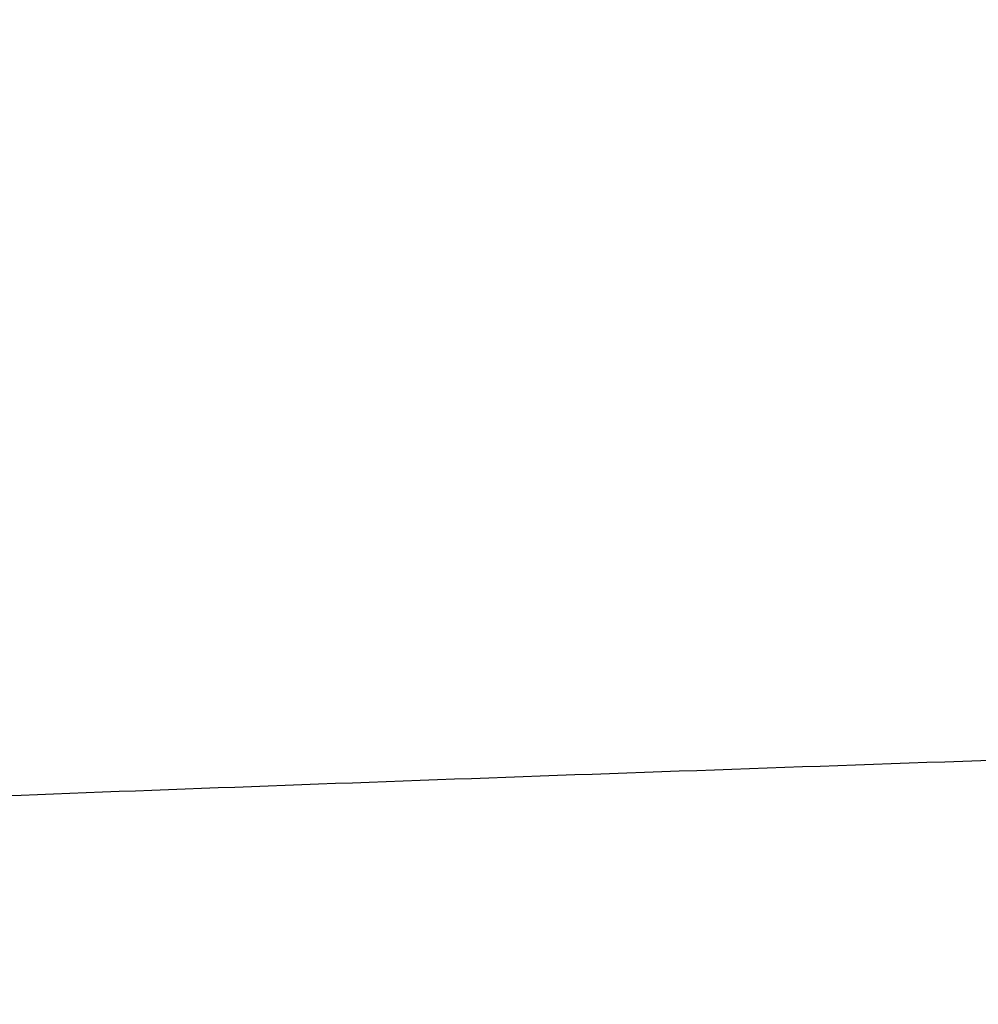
# Model space of a CAD drawing. Header units: millimetres. Extents: x -29 to 120, y -194 to 1.
# Tile 233 of 256: x 21.14 to 23.28, y -174.86 to -172.67. Entities that reach past the tile are written whole.
import ezdxf

# ---------------------------------------------------------------- set-up
doc = ezdxf.new("R2010")
doc.units = ezdxf.units.MM
doc.layers.add('EXTERIOR COLOR', color=7, linetype='Continuous')

msp = doc.modelspace()

# ---------------------------------------------------------------- linework, layer by layer
at = {"layer": 'EXTERIOR COLOR'}
for points, knots in [([(10.5571, -174.1122, 514.4922), (10.7861, -173.7353, 514.4922), (12.2383, -171.308, 514.4922), (14.864, -166.4711, 514.4922), (18.2096, -159.1496, 514.4922), (21.3412, -150.7244, 514.4922), (24.1154, -141.0779, 514.4922), (26.4394, -130.0245, 514.4922), (28.208, -117.4169, 514.4922), (29.0246, -105.9818, 514.4922), (29.155, -98.7607, 514.4922), (29.155, -96.3064, 514.4922)], [-81.015719, -81.015719, -81.015719, -81.015719, -79.672766, -72.411228, -64.336851, -55.327418, -45.278019, -34.140095, -21.516279, -7.312884, 0, 0, 0, 0]), ([(29.155, -96.3064, 512.4922), (29.155, -98.7607, 512.4922), (29.0246, -105.9818, 512.4922), (28.208, -117.4169, 512.4922), (26.4394, -130.0245, 512.4922), (24.1154, -141.0779, 512.4922), (21.3412, -150.7244, 512.4922), (18.2096, -159.1496, 512.4922), (14.864, -166.4711, 512.4922), (12.2383, -171.308, 512.4922), (10.7861, -173.7353, 512.4922), (10.5571, -174.1122, 512.4922)], [-81.015717, -81.015717, -81.015717, -81.015717, -73.702833, -59.499438, -46.875623, -35.737699, -25.688301, -16.678868, -8.60449, -1.342953, 0, 0, 0, 0]), ([(29.155, -96.3064, 513.4922), (29.155, -98.7607, 513.4922), (29.0246, -105.9818, 513.4922), (28.208, -117.4169, 513.4922), (26.4394, -130.0245, 513.4922), (24.1154, -141.0779, 513.4922), (21.3412, -150.7244, 513.4922), (18.2096, -159.1496, 513.4922), (14.864, -166.4711, 513.4922), (12.2383, -171.308, 513.4922), (10.7861, -173.7353, 513.4922), (10.5571, -174.1122, 513.4922)], [1.608411, 1.608411, 1.608411, 1.608411, 8.921177, 23.124344, 35.747956, 46.885701, 56.934937, 65.944225, 74.018473, 81.279893, 82.622825, 82.622825, 82.622825, 82.622825]), ([(24.2634, -139.2844, 553.8486), (24.0937, -140.0061, 553.8486), (23.1303, -143.9702, 553.8486), (21.1758, -150.7489, 553.8486), (18.0496, -159.1458, 553.8486), (14.7114, -166.4421, 553.8486), (12.0562, -171.3304, 553.8486), (10.5664, -173.8126, 553.8486), (10.2973, -174.2527, 553.8486)], [4.983278, 4.983278, 4.983278, 4.983278, 7.207482, 17.228549, 26.209258, 34.260966, 41.501438, 43.073135, 43.073135, 43.073135, 43.073135]), ([(16.0598, -174.6764, 577.1912), (16.1449, -174.6673, 577.5021), (16.5378, -174.629, 578.8049), (17.4597, -174.5614, 580.9894), (19.046, -174.4736, 583.4147), (21.201, -174.3857, 585.4244), (23.6877, -174.2979, 586.8547), (26.3864, -174.2101, 587.5868), (29.2159, -174.1222, 588.1588), (32.1895, -174.0344, 588.5855), (35.2524, -173.9466, 588.8224), (38.3773, -173.8587, 588.8698), (41.2297, -173.7792, 588.7075), (43.0252, -173.7289, 588.543), (43.7753, -173.7079, 588.4732)], [64.637211, 64.637211, 64.637211, 64.637211, 65.602959, 68.726909, 71.85086, 74.97481, 78.09876, 81.222711, 84.346661, 87.470612, 90.594562, 93.718512, 96.842463, 99.083701, 99.083701, 99.083701, 99.083701])]:
    msp.add_open_spline(points, degree=3, knots=knots, dxfattribs=at)
for points in [[(10.9001, -174.6005, 513.9922), (12.6436, -171.7471, 513.9922), (15.9011, -165.8232, 513.9922), (20.3599, -155.3014, 513.9922), (23.3804, -145.9564, 513.9922), (25.1604, -138.7003, 513.9922), (25.9243, -134.9651, 513.9922)], [(7.4087, -181.3064, 70.5), (8.3127, -180.0862, 69.5588), (10.1629, -177.4241, 67.5051), (13.0443, -172.7159, 63.8731), (15.9229, -167.3617, 59.7427), (18.6464, -161.5232, 55.2387), (21.0695, -155.4711, 50.57), (22.5185, -151.1957, 47.2718), (23.1956, -149.0055, 45.5822)]]:
    msp.add_open_spline(points, degree=3, dxfattribs=at)

doc.saveas('drawing.dxf')
